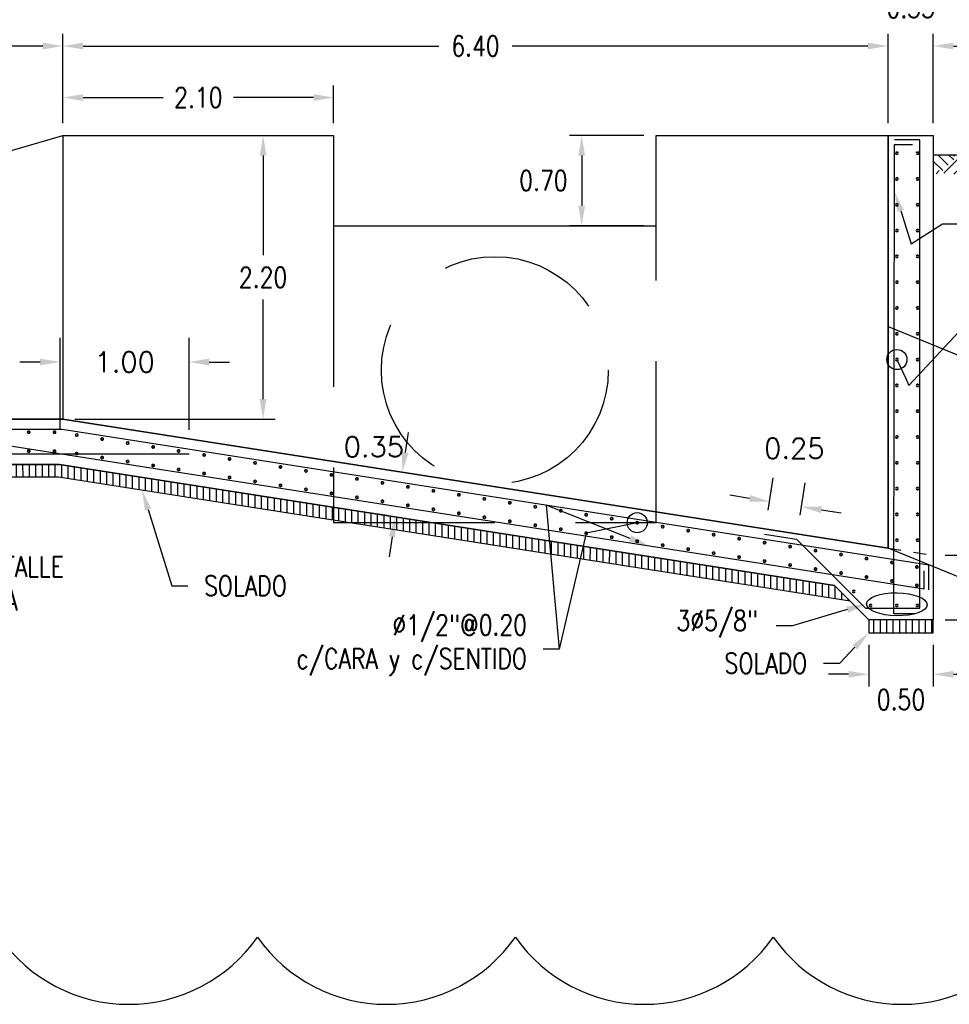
# Model space of a CAD drawing. Header units: metres. Extents: x 725561 to 725799, y 9150913 to 9151110.
# Tile 29 of 36: x 725605 to 725612, y 9151005 to 9151013. Entities that reach past the tile are written whole.
import ezdxf
from ezdxf import colors
from ezdxf.entities.mleader import LeaderData, LeaderLine
from ezdxf.math import Vec2, Vec3

# ---------------------------------------------------------------- set-up
doc = ezdxf.new("R2010")
doc.units = ezdxf.units.M
doc.linetypes.add('DASHED2', pattern=[0.375, 0.25, -0.125])
doc.linetypes.add('HIDDEN', pattern=[0.375, 0.25, -0.125])
for name, color, linetype in [('2MURO', 2, 'Continuous'), ('Layer1 (.05)', 8, 'Continuous'), ('Layer2 (.10)', 1, 'Continuous'), ('Layer3 (.10)', 3, 'Continuous'), ('Layer4 (.15)', 2, 'Continuous'), ('TIERRA', 42, 'Continuous')]:
    doc.layers.add(name, color=color, linetype=linetype)
for name, color, linetype, lineweight in [('_Esctructura', 1, 'Continuous', 30), ('_Tuberia', 3, 'Continuous', 30), ('punto 01', 4, 'Continuous', 5)]:
    doc.layers.add(name, color=color, linetype=linetype, lineweight=lineweight)
doc.styles.add('AIR-Simplex.(0.80)', font='simplex.shx', dxfattribs={"width": 0.8})
doc.styles.add('SIMPLEX', font='simplex.shx')
doc.dimstyles.new('AIR-125 (A3)_HORIZ', dxfattribs={"dimscale": 0.125, "dimtxt": 1.25, "dimasz": 1.25, "dimexe": 0.75, "dimexo": 0.75, "dimgap": 0.75, "dimtad": 0, "dimtih": 1, "dimtoh": 1, "dimzin": 1, "dimdsep": 46, "dimtxsty": 'AIR-Simplex.(0.80)', "dimcen": 0.75, "dimdle": 1.5, "dimclrd": 1, "dimclre": 1, "dimclrt": 7, "dimadec": 0, "dimazin": 0, "dimtfac": 1, "dimtofl": 0, "dimtmove": 2, "dimatfit": 3, "dimfxl": 1.5, "dimtolj": 1, "dimtzin": 1, "dimarcsym": 0})
doc.dimstyles.new('AIR-125 A3-RV', dxfattribs={"dimscale": 0.125, "dimtxt": 1.25, "dimasz": 1.25, "dimexe": 1.5, "dimexo": 1.5, "dimgap": 1.5, "dimtad": 0, "dimtih": 1, "dimtoh": 1, "dimzin": 1, "dimdsep": 46, "dimtxsty": 'SIMPLEX', "dimcen": 1.5, "dimdle": 1.5, "dimclrd": 1, "dimclre": 1, "dimclrt": 7, "dimadec": 0, "dimazin": 0, "dimtfac": 1, "dimtofl": 0, "dimtmove": 2, "dimatfit": 3, "dimfxl": 1.5, "dimtolj": 1, "dimtzin": 1, "dimarcsym": 0})
pattern_1 = [(90, (0, 0), (-0.05, 0), [])]

# ---------------------------------------------------------------- blocks, each defined once
blk = doc.blocks.new('*D1052')
at = {"layer": 'Defpoints', "color": 0, "transparency": 16777216}
for p in [(725611.4596, 9151012.6577), (725605.0596, 9151011.965), (725611.4596, 9151011.965)]:
    blk.add_point(p, dxfattribs=at)
at = {"layer": 'Layer3 (.10)', "color": 1, "lineweight": -2, "transparency": 16777216}
for p, q in [((725605.0596, 9151012.0588), (725605.0596, 9151012.7514)), ((725611.4596, 9151012.0588), (725611.4596, 9151012.7514)), ((725605.2159, 9151012.6577), (725607.9754, 9151012.6577)), ((725611.3034, 9151012.6577), (725608.5438, 9151012.6577))]:
    blk.add_line(p, q, dxfattribs=at)
at = {"layer": 'Layer3 (.10)', "color": 1, "transparency": 16777216}
for points in [[(725605.2159, 9151012.6837), (725605.2159, 9151012.6316), (725605.0596, 9151012.6577)], [(725611.3034, 9151012.6837), (725611.3034, 9151012.6316), (725611.4596, 9151012.6577)]]:
    blk.add_solid(points, dxfattribs=at)
at = {"layer": 'Layer3 (.10)', "color": 7, "transparency": 16777216, "insert": (725608.2596, 9151012.6577), "char_height": 0.15625, "attachment_point": 5, "style": 'AIR-Simplex.(0.80)'}
blk.add_mtext('\\A1;6.40', dxfattribs=at)
blk = doc.blocks.new('*D1053')
at = {"layer": 'Defpoints', "color": 0, "transparency": 16777216}
for p in [(725605.0596, 9151011.965), (725605.0596, 9151009.765), (725606.6122, 9151009.765)]:
    blk.add_point(p, dxfattribs=at)
at = {"layer": 'Layer3 (.10)', "color": 1, "lineweight": -2, "transparency": 16777216}
for p, q in [((725605.1534, 9151011.965), (725606.7059, 9151011.965)), ((725606.6122, 9151011.8088), (725606.6122, 9151011.0369)), ((725606.6122, 9151009.9213), (725606.6122, 9151010.6932)), ((725605.1534, 9151009.765), (725606.7059, 9151009.765))]:
    blk.add_line(p, q, dxfattribs=at)
at = {"layer": 'Layer3 (.10)', "color": 1, "transparency": 16777216}
for points in [[(725606.5861, 9151011.8088), (725606.6382, 9151011.8088), (725606.6122, 9151011.965)], [(725606.5861, 9151009.9213), (725606.6382, 9151009.9213), (725606.6122, 9151009.765)]]:
    blk.add_solid(points, dxfattribs=at)
at = {"layer": 'Layer3 (.10)', "color": 7, "transparency": 16777216, "insert": (725606.6122, 9151010.865), "char_height": 0.15625, "attachment_point": 5, "style": 'AIR-Simplex.(0.80)'}
blk.add_mtext('\\A1;2.20', dxfattribs=at)
blk = doc.blocks.new('*D956')
at = {"layer": 'Defpoints', "color": 0, "transparency": 16777216}
for p in [(725602.6547, 9151012.6577), (725605.0596, 9151011.965), (725602.6547, 9151011.265)]:
    blk.add_point(p, dxfattribs=at)
at = {"layer": 'Layer3 (.10)', "color": 1, "lineweight": -2, "transparency": 16777216}
for p, q in [((725602.6547, 9151011.3588), (725602.6547, 9151012.7514)), ((725605.0596, 9151012.0588), (725605.0596, 9151012.7514)), ((725602.8109, 9151012.6577), (725603.5729, 9151012.6577)), ((725604.9034, 9151012.6577), (725604.1414, 9151012.6577))]:
    blk.add_line(p, q, dxfattribs=at)
at = {"layer": 'Layer3 (.10)', "color": 1, "transparency": 16777216}
for points in [[(725602.8109, 9151012.6837), (725602.8109, 9151012.6316), (725602.6547, 9151012.6577)], [(725604.9034, 9151012.6837), (725604.9034, 9151012.6316), (725605.0596, 9151012.6577)]]:
    blk.add_solid(points, dxfattribs=at)
at = {"layer": 'Layer3 (.10)', "color": 7, "transparency": 16777216, "insert": (725603.8571, 9151012.6577), "char_height": 0.15625, "attachment_point": 5, "style": 'AIR-Simplex.(0.80)'}
blk.add_mtext('\\A1;2.40', dxfattribs=at)
blk = doc.blocks.new('*D957')
at = {"layer": 'Defpoints', "color": 0, "transparency": 16777216}
for p in [(725609.6596, 9151011.965), (725609.0833, 9151011.265), (725609.6596, 9151011.265)]:
    blk.add_point(p, dxfattribs=at)
at = {"layer": 'Layer3 (.10)', "color": 1, "lineweight": -2, "transparency": 16777216}
for p, q in [((725609.5659, 9151011.965), (725608.9895, 9151011.965)), ((725609.0833, 9151011.8088), (725609.0833, 9151011.4213)), ((725609.5659, 9151011.265), (725608.9895, 9151011.265))]:
    blk.add_line(p, q, dxfattribs=at)
at = {"layer": 'Layer3 (.10)', "color": 1, "transparency": 16777216}
for points in [[(725609.0572, 9151011.8088), (725609.1093, 9151011.8088), (725609.0833, 9151011.965)], [(725609.0572, 9151011.4213), (725609.1093, 9151011.4213), (725609.0833, 9151011.265)]]:
    blk.add_solid(points, dxfattribs=at)
at = {"layer": 'Layer3 (.10)', "color": 7, "transparency": 16777216, "insert": (725608.7864, 9151011.615), "char_height": 0.15625, "attachment_point": 5, "style": 'AIR-Simplex.(0.80)'}
blk.add_mtext('\\A1;0.70', dxfattribs=at)
blk = doc.blocks.new('*D958')
at = {"layer": 'Defpoints', "color": 0, "transparency": 16777216}
for p in [(725611.8096, 9151012.6577), (725611.4596, 9151011.965), (725611.8096, 9151011.965)]:
    blk.add_point(p, dxfattribs=at)
at = {"layer": 'Layer3 (.10)', "color": 1, "lineweight": -2, "transparency": 16777216}
for p, q in [((725611.4596, 9151012.0588), (725611.4596, 9151012.7514)), ((725611.8096, 9151012.0588), (725611.8096, 9151012.7514)), ((725611.3034, 9151012.6577), (725611.1471, 9151012.6577)), ((725611.9659, 9151012.6577), (725612.1221, 9151012.6577))]:
    blk.add_line(p, q, dxfattribs=at)
at = {"layer": 'Layer3 (.10)', "color": 1, "transparency": 16777216}
for points in [[(725611.3034, 9151012.6837), (725611.3034, 9151012.6316), (725611.4596, 9151012.6577)], [(725611.9659, 9151012.6837), (725611.9659, 9151012.6316), (725611.8096, 9151012.6577)]]:
    blk.add_solid(points, dxfattribs=at)
at = {"layer": 'Layer3 (.10)', "color": 7, "transparency": 16777216, "insert": (725611.6346, 9151012.9545), "char_height": 0.15625, "attachment_point": 5, "style": 'AIR-Simplex.(0.80)'}
blk.add_mtext('\\A1;0.35', dxfattribs=at)
blk = doc.blocks.new('*D1054')
at = {"layer": 'Defpoints', "color": 0, "transparency": 16777216}
for p in [(725605.0596, 9151012.2587), (725605.0596, 9151011.965), (725607.1596, 9151011.965)]:
    blk.add_point(p, dxfattribs=at)
at = {"layer": 'Layer3 (.10)', "color": 1, "lineweight": -2, "transparency": 16777216}
for p, q in [((725605.0596, 9151012.0588), (725605.0596, 9151012.3524)), ((725607.1596, 9151012.0588), (725607.1596, 9151012.3524)), ((725605.2159, 9151012.2587), (725605.8373, 9151012.2587)), ((725607.0034, 9151012.2587), (725606.3819, 9151012.2587))]:
    blk.add_line(p, q, dxfattribs=at)
at = {"layer": 'Layer3 (.10)', "color": 1, "transparency": 16777216}
for points in [[(725605.2159, 9151012.2847), (725605.2159, 9151012.2326), (725605.0596, 9151012.2587)], [(725607.0034, 9151012.2847), (725607.0034, 9151012.2326), (725607.1596, 9151012.2587)]]:
    blk.add_solid(points, dxfattribs=at)
at = {"layer": 'Layer3 (.10)', "color": 7, "transparency": 16777216, "insert": (725606.1096, 9151012.2587), "char_height": 0.15625, "attachment_point": 5, "style": 'AIR-Simplex.(0.80)'}
blk.add_mtext('\\A1;2.10', dxfattribs=at)
blk = doc.blocks.new('*U876')
at = {"layer": 'punto 01', "color": 2, "const_width": 0.0125}
blk.add_lwpolyline([(0.0088, 0, 1), (-0.0088, 0, 1)], format="xyb", close=True, dxfattribs=at)
blk = doc.blocks.new('*U891')
at = {"layer": '2MURO', "color": 0, "linetype": 'ByBlock', "lineweight": -2, "transparency": 16777216}
for p in [(0, 6.4), (0, 6.2), (0, 6), (0, 5.8), (0, 5.6), (0, 5.4), (0, 5.2), (0, 5), (0, 4.8), (0, 4.6), (0, 4.4), (0, 4.2), (0, 4), (0, 3.8), (0, 3.6), (0, 3.4), (0, 3.2), (0, 3), (0, 2.8), (0, 2.6), (0, 2.4), (0, 2.2), (0, 2), (0, 1.8), (0, 1.6), (0, 1.4), (0, 1.2), (0, 1), (0, 0.8), (0, 0.6), (0, 0.4), (0, 0.2), (0, 0)]:
    blk.add_blockref('*U876', p, dxfattribs=at)
blk = doc.blocks.new('*U877')
at = {"layer": 'punto 01', "color": 2, "const_width": 0.0125}
blk.add_lwpolyline([(0.0088, 0, 1), (-0.0088, 0, 1)], format="xyb", close=True, dxfattribs=at)
blk = doc.blocks.new('*U878')
at = {"layer": '2MURO', "color": 0, "linetype": 'ByBlock', "lineweight": -2, "transparency": 16777216}
for p in [(0, 6.4), (0, 6.2), (0, 6), (0, 5.8), (0, 5.6), (0, 5.4), (0, 5.2), (0, 5), (0, 4.8), (0, 4.6), (0, 4.4), (0, 4.2), (0, 4), (0, 3.8), (0, 3.6), (0, 3.4), (0, 3.2), (0, 3), (0, 2.8), (0, 2.6), (0, 2.4), (0, 2.2), (0, 2), (0, 1.8), (0, 1.6), (0, 1.4), (0, 1.2), (0, 1), (0, 0.8), (0, 0.6), (0, 0.4), (0, 0.2), (0, 0)]:
    blk.add_blockref('*U877', p, dxfattribs=at)
blk = doc.blocks.new('*U880')
at = {"layer": 'punto 01', "color": 2, "const_width": 0.0125}
blk.add_lwpolyline([(0.0088, 0, 1), (-0.0088, 0, 1)], format="xyb", close=True, dxfattribs=at)
blk = doc.blocks.new('*U879')
at = {"layer": '2MURO', "color": 0, "linetype": 'ByBlock', "lineweight": -2, "transparency": 16777216}
for p in [(0, 3), (0, 2.8), (0, 2.6), (0, 2.4), (0, 2.2), (0, 2), (0, 1.8), (0, 1.6), (0, 1.4), (0, 1.2), (0, 1), (0, 0.8), (0, 0.6), (0, 0.4), (0, 0.2), (0, 0)]:
    blk.add_blockref('*U880', p, dxfattribs=at)
blk = doc.blocks.new('*U882')
at = {"layer": 'punto 01', "color": 2, "const_width": 0.0125}
blk.add_lwpolyline([(0.0088, 0, 1), (-0.0088, 0, 1)], format="xyb", close=True, dxfattribs=at)
blk = doc.blocks.new('*U881')
at = {"layer": '2MURO', "color": 0, "linetype": 'ByBlock', "lineweight": -2, "transparency": 16777216}
for p in [(0, 3), (0, 2.8), (0, 2.6), (0, 2.4), (0, 2.2), (0, 2), (0, 1.8), (0, 1.6), (0, 1.4), (0, 1.2), (0, 1), (0, 0.8), (0, 0.6), (0, 0.4), (0, 0.2), (0, 0)]:
    blk.add_blockref('*U882', p, dxfattribs=at)
blk = doc.blocks.new('*D1043')
at = {"layer": 'Defpoints', "color": 0, "transparency": 16777216}
for p in [(725606.0386, 9151010.2085), (725605.0386, 9151009.495), (725606.0386, 9151009.495)]:
    blk.add_point(p, dxfattribs=at)
at = {"layer": 'Layer3 (.10)', "color": 1, "lineweight": -2, "transparency": 16777216}
for p, q in [((725605.0386, 9151009.6825), (725605.0386, 9151010.396)), ((725606.0386, 9151009.6825), (725606.0386, 9151010.396)), ((725604.8824, 9151010.2085), (725604.7261, 9151010.2085)), ((725606.1949, 9151010.2085), (725606.3511, 9151010.2085))]:
    blk.add_line(p, q, dxfattribs=at)
at = {"layer": 'Layer3 (.10)', "color": 1, "transparency": 16777216}
for points in [[(725604.8824, 9151010.2345), (725604.8824, 9151010.1824), (725605.0386, 9151010.2085)], [(725606.1949, 9151010.2345), (725606.1949, 9151010.1824), (725606.0386, 9151010.2085)]]:
    blk.add_solid(points, dxfattribs=at)
at = {"layer": 'Layer3 (.10)', "color": 7, "transparency": 16777216, "insert": (725605.5386, 9151010.2085), "char_height": 0.15625, "attachment_point": 5, "style": 'SIMPLEX'}
blk.add_mtext('\\A1;1.00', dxfattribs=at)
blk = doc.blocks.new('*U884')
at = {"layer": 'punto 01', "color": 2, "const_width": 0.0125}
blk.add_lwpolyline([(0.0088, 0, 1), (-0.0088, 0, 1)], format="xyb", close=True, dxfattribs=at)
blk = doc.blocks.new('*U883')
at = {"layer": '2MURO', "color": 0, "linetype": 'ByBlock', "lineweight": -2, "transparency": 16777216}
blk.add_blockref('*U884', (0, 0), dxfattribs=at)
blk = doc.blocks.new('*U886')
at = {"layer": 'punto 01', "color": 2, "const_width": 0.0125}
blk.add_lwpolyline([(0.0088, 0, 1), (-0.0088, 0, 1)], format="xyb", close=True, dxfattribs=at)
blk = doc.blocks.new('*U885')
at = {"layer": '2MURO', "color": 0, "linetype": 'ByBlock', "lineweight": -2, "transparency": 16777216}
blk.add_blockref('*U886', (0, 0), dxfattribs=at)
blk = doc.blocks.new('*D1044')
at = {"layer": 'Defpoints', "color": 0, "transparency": 16777216}
for p in [(725611.8096, 9151008.7104), (725611.8096, 9151008.2104), (725612.195, 9151008.2104)]:
    blk.add_point(p, dxfattribs=at)
at = {"layer": 'Layer1 (.05)', "color": 1, "lineweight": -2, "transparency": 16777216}
for p, q in [((725612.195, 9151008.8666), (725612.195, 9151009.0229)), ((725611.9034, 9151008.7104), (725612.2888, 9151008.7104)), ((725611.9034, 9151008.2104), (725612.2888, 9151008.2104)), ((725612.195, 9151008.0541), (725612.195, 9151007.8979))]:
    blk.add_line(p, q, dxfattribs=at)
at = {"layer": 'Layer1 (.05)', "color": 1, "transparency": 16777216}
for points in [[(725612.169, 9151008.8666), (725612.2211, 9151008.8666), (725612.195, 9151008.7104)], [(725612.169, 9151008.0541), (725612.2211, 9151008.0541), (725612.195, 9151008.2104)]]:
    blk.add_solid(points, dxfattribs=at)
at = {"layer": 'Layer1 (.05)', "color": 7, "transparency": 16777216, "insert": (725612.195, 9151008.4604), "char_height": 0.15625, "attachment_point": 5, "style": 'AIR-Simplex.(0.80)'}
blk.add_mtext('\\A1;0.50', dxfattribs=at)
blk = doc.blocks.new('_Origin')
at = {"color": 0, "linetype": 'ByBlock', "lineweight": -2}
blk.add_line((0, 0), (-1, 0), dxfattribs=at)
blk.add_circle((0, 0), 0.5, dxfattribs=at)
blk = doc.blocks.new('*U887')
at = {"layer": 'punto 01', "color": 2, "const_width": 0.0125}
blk.add_lwpolyline([(0.0088, 0, 1), (-0.0088, 0, 1)], format="xyb", close=True, dxfattribs=at)
blk = doc.blocks.new('*U890')
at = {"layer": '2MURO', "color": 0, "linetype": 'ByBlock', "lineweight": -2, "transparency": 16777216}
blk.add_blockref('*U887', (0, 0), dxfattribs=at)
blk = doc.blocks.new('*U888')
at = {"layer": 'punto 01', "color": 2, "const_width": 0.0125}
blk.add_lwpolyline([(0.0088, 0, 1), (-0.0088, 0, 1)], format="xyb", close=True, dxfattribs=at)
blk = doc.blocks.new('*U889')
at = {"layer": '2MURO', "color": 0, "linetype": 'ByBlock', "lineweight": -2, "transparency": 16777216}
blk.add_blockref('*U888', (0, 0), dxfattribs=at)
blk = doc.blocks.new('*D1045')
at = {"layer": 'Defpoints', "color": 0, "transparency": 16777216}
for p in [(725607.6915, 9151009.3538), (725607.814, 9151009.3347), (725607.7599, 9151008.9889)]:
    blk.add_point(p, dxfattribs=at)
at = {"layer": 'Layer3 (.10)', "color": 1, "lineweight": -2, "transparency": 16777216}
for p, q in [((725607.7156, 9151009.5082), (725607.7397, 9151009.6626)), ((725607.6287, 9151009.3636), (725607.5062, 9151009.3828)), ((725607.5747, 9151009.0178), (725607.4522, 9151009.037)), ((725607.6133, 9151008.8536), (725607.5892, 9151008.6993))]:
    blk.add_line(p, q, dxfattribs=at)
at = {"layer": 'Layer3 (.10)', "color": 1, "transparency": 16777216}
for points in [[(725607.6899, 9151009.5122), (725607.7413, 9151009.5042), (725607.6915, 9151009.3538)], [(725607.5876, 9151008.8577), (725607.6391, 9151008.8496), (725607.6374, 9151009.008)]]:
    blk.add_solid(points, dxfattribs=at)
at = {"layer": 'Layer3 (.10)', "color": 7, "transparency": 16777216, "insert": (725607.4715, 9151009.5507), "char_height": 0.15625, "attachment_point": 5, "style": 'SIMPLEX'}
blk.add_mtext('\\A1;0.35', dxfattribs=at)
blk = doc.blocks.new('*D1046')
at = {"layer": 'Defpoints', "color": 0, "transparency": 16777216}
for p in [(725611.3096, 9151008.1104), (725611.8096, 9151008.1104), (725611.3096, 9151007.788)]:
    blk.add_point(p, dxfattribs=at)
at = {"layer": 'Layer3 (.10)', "color": 1, "lineweight": -2, "transparency": 16777216}
for p, q in [((725611.3096, 9151008.0166), (725611.3096, 9151007.6943)), ((725611.8096, 9151008.0166), (725611.8096, 9151007.6943)), ((725611.1534, 9151007.788), (725610.9971, 9151007.788)), ((725611.9659, 9151007.788), (725612.1221, 9151007.788))]:
    blk.add_line(p, q, dxfattribs=at)
at = {"layer": 'Layer3 (.10)', "color": 1, "transparency": 16777216}
for points in [[(725611.1534, 9151007.8141), (725611.1534, 9151007.762), (725611.3096, 9151007.788)], [(725611.9659, 9151007.8141), (725611.9659, 9151007.762), (725611.8096, 9151007.788)]]:
    blk.add_solid(points, dxfattribs=at)
at = {"layer": 'Layer3 (.10)', "color": 7, "transparency": 16777216, "insert": (725611.5596, 9151007.5913), "char_height": 0.15625, "attachment_point": 5, "style": 'AIR-Simplex.(0.80)'}
blk.add_mtext('\\A1;0.50', dxfattribs=at)
blk = doc.blocks.new('A$C05677a3a')
at = {"layer": 'TIERRA'}
h = blk.add_hatch(dxfattribs=at)
h.set_pattern_fill('EARTH', color=8, scale=0.025, angle=45, style=0)
h.set_pattern_definition([(45, (-750844.06394, -9073977.28771), (0, 0.2245064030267), [0.15875, -0.15875]), (45, (-750844.10603, -9073977.24562), (0, 0.2245064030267), [0.15875, -0.15875]), (45, (-750844.14813, -9073977.20352), (0, 0.2245064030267), [0.15875, -0.15875]), (135, (-750844.14813, -9073977.17546), (-0.2245064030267, 0), [0.15875, -0.15875]), (135, (-750844.10603, -9073977.13336), (-0.2245064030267, 0), [0.15875, -0.15875]), (135, (-750844.06394, -9073977.09127), (-0.2245064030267, 0), [0.15875, -0.15875])])
h.paths.add_polyline_path([(0, 0), (1.1736, 0), (1.1796, -0.1468), (0, -0.1468), (0, -0.1097), (0, -0.0576)])
at = {"layer": 'Layer2 (.10)'}
blk.add_line((0, 0), (1.1736, 0), dxfattribs=at)
blk = doc.blocks.new('*U430')
at = {"layer": 'punto 01', "color": 2, "const_width": 0.0125}
blk.add_lwpolyline([(0.0088, 0, 1), (-0.0088, 0, 1)], format="xyb", close=True, dxfattribs=at)
blk = doc.blocks.new('*U429')
at = {"layer": '2MURO', "color": 0, "linetype": 'ByBlock', "lineweight": -2, "transparency": 16777216}
blk.add_blockref('*U430', (0, 0), dxfattribs=at)
blk = doc.blocks.new('*U432')
at = {"layer": 'punto 01', "color": 2, "const_width": 0.0125}
blk.add_lwpolyline([(0.0088, 0, 1), (-0.0088, 0, 1)], format="xyb", close=True, dxfattribs=at)
blk = doc.blocks.new('*U431')
at = {"layer": '2MURO', "color": 0, "linetype": 'ByBlock', "lineweight": -2, "transparency": 16777216}
blk.add_blockref('*U432', (0, 0), dxfattribs=at)
blk = doc.blocks.new('*D967')
at = {"layer": 'Defpoints', "color": 0, "transparency": 16777216}
for p in [(725610.7881, 9151009.0875), (725610.5002, 9151008.8747), (725610.7482, 9151008.8354)]:
    blk.add_point(p, dxfattribs=at)
at = {"layer": 'Layer2 (.10)', "color": 1, "lineweight": -2, "transparency": 16777216}
for p, q in [((725610.5295, 9151009.0599), (725610.5695, 9151009.3119)), ((725610.7775, 9151009.0206), (725610.8174, 9151009.2727)), ((725610.3858, 9151009.1512), (725610.2315, 9151009.1756)), ((725610.9424, 9151009.063), (725611.0967, 9151009.0386))]:
    blk.add_line(p, q, dxfattribs=at)
at = {"layer": 'Layer2 (.10)', "color": 1, "transparency": 16777216}
for points in [[(725610.3899, 9151009.1769), (725610.3817, 9151009.1255), (725610.5401, 9151009.1267)], [(725610.9465, 9151009.0888), (725610.9383, 9151009.0373), (725610.7881, 9151009.0875)]]:
    blk.add_solid(points, dxfattribs=at)
at = {"layer": 'Layer2 (.10)', "color": 7, "transparency": 16777216, "insert": (725610.7325, 9151009.5392), "char_height": 0.15625, "attachment_point": 5, "style": 'SIMPLEX'}
blk.add_mtext('\\A1;0.25', dxfattribs=at)

msp = doc.modelspace()

# ---------------------------------------------------------------- hatches: boundary and pattern name
at = {"layer": 'Layer1 (.05)'}
h = msp.add_hatch(dxfattribs=at)
h.set_pattern_fill('ANSI31', color=256, scale=0.4, angle=45)
h.set_pattern_definition(pattern_1)
h.paths.add_polyline_path([(725611.1642, 9151008.3557), (725605.0247, 9151009.315), (725603.0044, 9151009.315), (725603.0044, 9151009.415), (725605.0324, 9151009.415), (725611.0443, 9151008.4757)])
h = msp.add_hatch(dxfattribs=at)
h.set_pattern_fill('ANSI31', color=256, scale=0.4, angle=45)
h.set_pattern_definition(pattern_1)
h.paths.add_polyline_path([(725611.8096, 9151008.2104), (725611.3096, 9151008.2104), (725611.3096, 9151008.1104), (725611.8096, 9151008.1104)])

# ---------------------------------------------------------------- linework, layer by layer
at = {"layer": '_Esctructura'}
msp.add_line((725605.0596, 9151011.965), (725605.0596, 9151009.765), dxfattribs=at)
msp.add_lwpolyline([(725611.4596, 9151011.965), (725611.4596, 9151008.765), (725605.0596, 9151009.765), (725602.6544, 9151009.765), (725602.6544, 9151011.265), (725605.0596, 9151011.965), (725607.1596, 9151011.965), (725607.1596, 9151011.265), (725609.6596, 9151011.265), (725609.6596, 9151011.965)], close=True, dxfattribs=at)
at = {"layer": '_Esctructura', "color": 8, "linetype": 'HIDDEN', "ltscale": 5}
msp.add_lwpolyline([(725607.1596, 9151011.265), (725607.1596, 9151008.965), (725609.6596, 9151008.965), (725609.6596, 9151011.265)], dxfattribs=at)
msp.add_circle((725608.4096, 9151010.145), 0.88, dxfattribs=at)
at = {"layer": '_Tuberia', "color": 8}
msp.add_lwpolyline([(725611.4596, 9151010.4827), (725619.7727, 9151007.0848), (725673.1479, 9151007.0353), (725681.4596, 9151010.4327), (725681.4596, 9151008.715), (725673.4596, 9151005.445), (725619.4596, 9151005.495), (725611.4596, 9151008.765)], close=True, dxfattribs=at)
at = {"layer": 'Layer1 (.05)', "color": 1, "linetype": 'DASHED2', "ltscale": 0.125}
msp.add_line((725611.4596, 9151008.765), (725611.8096, 9151008.7104), dxfattribs=at)
at = {"layer": 'Layer1 (.05)'}
for points in [[(725611.8096, 9151011.965), (725611.8096, 9151008.2104), (725611.3096, 9151008.2104), (725611.0443, 9151008.4757), (725605.0324, 9151009.415), (725603.0044, 9151009.415), (725603.0044, 9151009.265), (725602.6544, 9151009.265), (725602.6544, 9151009.765), (725605.0596, 9151009.765), (725611.4596, 9151008.765), (725611.4596, 9151011.965)], [(725611.1642, 9151008.3557), (725605.0247, 9151009.315), (725603.0044, 9151009.315), (725603.0044, 9151009.415), (725605.0324, 9151009.415), (725611.0443, 9151008.4757)], [(725611.8096, 9151008.2104), (725611.3096, 9151008.2104), (725611.3096, 9151008.1104), (725611.8096, 9151008.1104)]]:
    msp.add_lwpolyline(points, close=True, dxfattribs=at)
msp.add_ellipse((725611.5277, 9151008.3303), major_axis=(0.2345, -0.0033), ratio=0.37948, dxfattribs=at)
at = {"layer": 'Layer3 (.10)', "linetype": 'Continuous'}
for p, q in [((725611.7046, 9151011.93), (725611.5096, 9151011.93)), ((725611.7046, 9151008.3004), (725611.7046, 9151011.93)), ((725605.0534, 9151009.685), (725602.7347, 9151009.685)), ((725611.7746, 9151008.6349), (725605.0534, 9151009.685)), ((725611.7396, 9151008.448), (725604.0506, 9151009.6494)), ((725610.5002, 9151008.8747), (725610.7482, 9151008.8354)), ((725610.7482, 9151008.8354), (725611.2832, 9151008.3004)), ((725611.7746, 9151008.4425), (725611.7746, 9151008.6349)), ((725611.7396, 9151008.448), (725611.7396, 9151008.5909)), ((725611.2832, 9151008.3004), (725611.7046, 9151008.3004))]:
    msp.add_line(p, q, dxfattribs=at)
for points in [[(725611.6729, 9151008.2554), (725611.5044, 9151008.2554), (725611.5096, 9151011.895), (725611.6492, 9151011.895)], [(725606.0386, 9151009.495), (725602.6947, 9151009.495), (725602.6947, 9151009.6651)]]:
    msp.add_lwpolyline(points, dxfattribs=at)
at = {"layer": 'Layer4 (.15)'}
msp.add_lwpolyline([(725600.5691, 9151005.7505, 0.520567), (725602.5691, 9151005.7505, 0.520567), (725604.5691, 9151005.7505, 0.520567), (725606.5691, 9151005.7505, 0.520567), (725608.5691, 9151005.7505, 0.520567), (725610.5691, 9151005.7505, 0.520567), (725612.5691, 9151005.7505, 0.520567), (725614.5691, 9151005.7505, 0.520567), (725616.5691, 9151005.7505, 0.520567), (725616.6801, 9151007.6395, 0.520567), (725616.6801, 9151009.6395, 0.520567), (725616.6801, 9151011.6395, 0.520567), (725616.6801, 9151013.6395, 0.520567), (725616.6801, 9151015.6395, 0.520567), (725615.3502, 9151016.3095, 0.520567), (725613.3502, 9151016.3095, 0.520567), (725611.3502, 9151016.3095, 0.520567), (725609.3502, 9151016.3095, 0.520567), (725607.3502, 9151016.3095, 0.520567), (725605.3502, 9151016.3095, 0.520567), (725603.3502, 9151016.3095, 0.520567), (725601.3502, 9151016.3095, 0.520567), (725599.3502, 9151016.3095, 0.520567)], format="xyb", dxfattribs=at)
at = {"layer": 'punto 01', "color": 2, "const_width": 0.0125}
for points in [[(725604.7946, 9151009.6559, 1), (725604.7946, 9151009.6734, 1)], [(725604.9946, 9151009.6559, 1), (725604.9946, 9151009.6734, 1)], [(725604.7946, 9151009.5085, 1), (725604.7946, 9151009.526, 1)], [(725604.9946, 9151009.5085, 1), (725604.9946, 9151009.526, 1)]]:
    msp.add_lwpolyline(points, format="xyb", close=True, dxfattribs=at)

# ---------------------------------------------------------------- block references
at = {"layer": '2MURO'}
for name, p, rotation in [('*U879', (725611.5278, 9151011.8274), 180), ('*U878', (725611.4898, 9151008.6543), 81.119340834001), ('*U891', (725611.4898, 9151008.511), 81.119340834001), ('*U889', (725611.6828, 9151008.6199), 81.119340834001), ('*U431', (725611.1935, 9151008.4302), 180), ('*U890', (725611.6828, 9151008.4767), 81.119340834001), ('*U429', (725611.3238, 9151008.3215), 180), ('*U883', (725611.5272, 9151008.3215), 180)]:
    msp.add_blockref(name, p, dxfattribs=dict(at, rotation=rotation))
at = {"layer": '2MURO', "xscale": -1, "rotation": 180}
for name, p in [('*U881', (725611.6883, 9151011.8274)), ('*U885', (725611.6867, 9151008.3215))]:
    msp.add_blockref(name, p, dxfattribs=at)
at = {"layer": 'Layer2 (.10)'}
msp.add_blockref('A$C05677a3a', (725611.8096, 9151011.815), dxfattribs=at)

# ---------------------------------------------------------------- dimensions: what is measured, and where the dimension line sits
at = {"layer": 'Layer1 (.05)'}
dim = msp.add_linear_dim(base=(725612.195, 9151008.2104), p1=(725611.8096, 9151008.7104), p2=(725611.8096, 9151008.2104), angle=90, dimstyle='AIR-125 (A3)_HORIZ', dxfattribs=at)
dim.commit()
dim.dimension.update_dxf_attribs({"geometry": '*D1044', "text_midpoint": (725612.195, 9151008.4604)})
at = {"layer": 'Layer2 (.10)'}
dim = msp.add_aligned_dim(p1=(725610.5002, 9151008.8747), p2=(725610.7482, 9151008.8354), distance=0.2552, dimstyle='AIR-125 A3-RV', dxfattribs=at)
dim.commit()
dim.dimension.update_dxf_attribs({"geometry": '*D967', "text_midpoint": (725610.7325, 9151009.5392)})
at = {"layer": 'Layer3 (.10)'}
for base, p1, p2, picture, middle in [((725611.8096, 9151012.6577), (725611.4596, 9151011.965), (725611.8096, 9151011.965), '*D958', (725611.6346, 9151012.9545)), ((725602.6547, 9151012.6577), (725605.0596, 9151011.965), (725602.6547, 9151011.265), '*D956', (725603.8571, 9151012.6577)), ((725611.4596, 9151012.6577), (725605.0596, 9151011.965), (725611.4596, 9151011.965), '*D1052', (725608.2596, 9151012.6577)), ((725605.0596, 9151012.2587), (725607.1596, 9151011.965), (725605.0596, 9151011.965), '*D1054', (725606.1096, 9151012.2587))]:
    dim = msp.add_linear_dim(base=base, p1=p1, p2=p2, dimstyle='AIR-125 (A3)_HORIZ', dxfattribs=at)
    dim.commit()
    dim.dimension.update_dxf_attribs({"geometry": picture, "text_midpoint": middle})
for base, p1, p2, picture, middle in [((725606.6122, 9151009.765), (725605.0596, 9151011.965), (725605.0596, 9151009.765), '*D1053', (725606.6122, 9151010.865)), ((725609.0833, 9151011.265), (725609.6596, 9151011.965), (725609.6596, 9151011.265), '*D957', (725608.7864, 9151011.615))]:
    dim = msp.add_linear_dim(base=base, p1=p1, p2=p2, angle=90, dimstyle='AIR-125 (A3)_HORIZ', dxfattribs=at)
    dim.commit()
    dim.dimension.update_dxf_attribs({"geometry": picture, "text_midpoint": middle})
dim = msp.add_aligned_dim(p1=(725605.0386, 9151009.495), p2=(725606.0386, 9151009.495), distance=0.7134, dimstyle='AIR-125 A3-RV', dxfattribs=at)
dim.commit()
dim.dimension.update_dxf_attribs({"geometry": '*D1043', "text_midpoint": (725605.5386, 9151010.2085)})
dim = msp.add_linear_dim(base=(725607.6915, 9151009.3538), p1=(725607.7599, 9151008.9889), p2=(725607.814, 9151009.3347), angle=81.11934, dimstyle='AIR-125 A3-RV', dxfattribs=at)
dim.commit()
dim.dimension.update_dxf_attribs({"geometry": '*D1045', "text_midpoint": (725607.4715, 9151009.5507), "dimtype": 161})
dim = msp.add_linear_dim(base=(725611.3096, 9151007.788), p1=(725611.8096, 9151008.1104), p2=(725611.3096, 9151008.1104), dimstyle='AIR-125 (A3)_HORIZ', dxfattribs=at)
dim.commit()
dim.dimension.update_dxf_attribs({"geometry": '*D1046', "text_midpoint": (725611.5596, 9151007.5913), "dimtype": 160})

# ---------------------------------------------------------------- leaders
ml = msp.add_multileader_mtext('Standard')
ml.set_content('{\\C0;VER DETALLE\\P DE UÑA}', color=256, style='AIR-Simplex.(0.80)')
ml.set_leader_properties(color=1, linetype='ByLayer', lineweight=-1)
ml.build(insert=Vec2(0, 0))
ml.multileader.update_dxf_attribs({"text_left_attachment_type": 2, "text_right_attachment_type": 2, "dogleg_length": 0.1, "arrow_head_size": 0.1562})
ctx = ml.context
ctx.base_point, ctx.char_height, ctx.arrow_head_size, ctx.landing_gap_size, ctx.plane_origin = Vec3(725603.9694, 9151008.4766), 0.15625, 0.1562, 0.02, Vec3(725603.004, 9151012.9492)
ctx.left_attachment, ctx.right_attachment = 2, 2
notes = []
notes.append((ctx, [(0, (1, 1, 0), (725603.8694, 9151008.4766), (1, 0), 0.1, [(0, [(725602.9317, 9151009.3923)], 0, [])])]))
ctx.mtext.insert, ctx.mtext.width, ctx.mtext.flow_direction = Vec3(725603.9894, 9151008.6998), 2.084896, 5
at = {"layer": 'Layer1 (.05)'}
ml = msp.add_multileader_mtext('Standard', dxfattribs=at)
ml.set_content('{\\C0;%%C1/2"@0.15\\Pc/CARA}', color=7, style='AIR-Simplex.(0.80)')
ml.set_leader_properties(color=1, linetype='ByLayer', lineweight=-1)
ml.build(insert=Vec2(0, 0))
ml.multileader.update_dxf_attribs({"text_left_attachment_type": 2, "text_right_attachment_type": 2, "dogleg_length": 0.125, "arrow_head_size": 0.1562})
ctx = ml.context
ctx.base_point, ctx.char_height, ctx.arrow_head_size, ctx.landing_gap_size, ctx.plane_origin = Vec3(725612.0059, 9151011.2803), 0.15625, 0.1562, 0.125, Vec3(725613.024, 9151016.2015)
ctx.left_attachment, ctx.right_attachment = 2, 2
notes.append((ctx, [(0, (1, 1, 0), (725611.8809, 9151011.2803), (1, 0), 0.125, [(0, [(725611.5096, 9151011.5292), (725611.6396, 9151011.1235)], 0, [])])]))
ctx.mtext.insert, ctx.mtext.flow_direction = Vec3(725612.1309, 9151011.5444), 5
ml = msp.add_multileader_mtext('Standard', dxfattribs=at)
ml.set_content('{\\C0;%%C1/2"@0.20\\Pc/CARA}', color=7, style='AIR-Simplex.(0.80)')
ml.set_leader_properties(color=1, linetype='ByLayer', lineweight=-1)
ml.set_arrow_properties(name='ORIGIN')
ml.build(insert=Vec2(0, 0))
ml.multileader.update_dxf_attribs({"text_left_attachment_type": 2, "text_right_attachment_type": 2, "dogleg_length": 0.125, "arrow_head_size": 0.1562})
ctx = ml.context
ctx.base_point, ctx.char_height, ctx.arrow_head_size, ctx.landing_gap_size, ctx.plane_origin = Vec3(725612.1309, 9151010.4409), 0.15625, 0.1562, 0.125, Vec3(725613.024, 9151015.098)
ctx.left_attachment, ctx.right_attachment = 2, 2
notes.append((ctx, [(0, (1, 1, 0), (725612.0059, 9151010.4409), (1, 0), 0.125, [(0, [(725611.5278, 9151010.2274), (725611.6215, 9151010.0274)], 0, [])])]))
ctx.mtext.insert, ctx.mtext.flow_direction = Vec3(725612.2559, 9151010.705), 5
ml = msp.add_multileader_mtext('Standard', dxfattribs=at)
ml.set_content('{\\C0; }', color=7, style='AIR-Simplex.(0.80)')
ml.set_leader_properties(color=1, linetype='ByLayer', lineweight=-1)
ml.build(insert=Vec2(0, 0))
ml.multileader.update_dxf_attribs({"text_left_attachment_type": 2, "text_right_attachment_type": 2, "dogleg_length": 0.125, "arrow_head_size": 0.1562})
ctx = ml.context
ctx.base_point, ctx.char_height, ctx.arrow_head_size, ctx.landing_gap_size, ctx.plane_origin = Vec3(725608.4213, 9151007.9837), 0.15625, 0.1562, 0.125, Vec3(725607.8067, 9151014.5495)
ctx.left_attachment, ctx.right_attachment, ctx.text_align_type = 2, 2, 2
notes.append((ctx, [(0, (1, 1, 0), (725608.9094, 9151007.9837), (-1, 0), 0.125, [(0, [(725609.6046, 9151008.7816), (725608.8088, 9151009.0983)], 0, [])])]))
ctx.mtext.insert, ctx.mtext.alignment, ctx.mtext.flow_direction = Vec3(725608.6594, 9151008.0618), 3, 5
ml = msp.add_multileader_mtext('Standard', dxfattribs=at)
ml.set_content('{\\C0;%%C1/2"@0.20\\Pc/CARA y c/SENTIDO}', color=7, style='AIR-Simplex.(0.80)')
ml.set_leader_properties(color=1, linetype='ByLayer', lineweight=-1)
ml.set_arrow_properties(name='ORIGIN')
ml.build(insert=Vec2(0, 0))
ml.multileader.update_dxf_attribs({"text_left_attachment_type": 2, "text_right_attachment_type": 2, "dogleg_length": 0.125, "arrow_head_size": 0.1562})
ctx = ml.context
ctx.base_point, ctx.char_height, ctx.arrow_head_size, ctx.landing_gap_size, ctx.plane_origin = Vec3(725606.4868, 9151007.9837), 0.15625, 0.1562, 0.125, Vec3(725607.8067, 9151014.5495)
ctx.left_attachment, ctx.right_attachment, ctx.text_align_type = 2, 2, 2
notes.append((ctx, [(0, (1, 1, 0), (725608.9094, 9151007.9837), (-1, 0), 0.125, [(0, [(725609.5138, 9151008.963), (725609.1186, 9151008.8815)], 0, [])])]))
ctx.mtext.insert, ctx.mtext.alignment, ctx.mtext.flow_direction = Vec3(725608.6594, 9151008.2478), 3, 5
at = {"layer": 'Layer3 (.10)'}
ml = msp.add_multileader_mtext('Standard', dxfattribs=at)
ml.set_content('{\\C0;SOLADO}', color=7, style='AIR-Simplex.(0.80)')
ml.set_leader_properties(color=1, linetype='ByLayer', lineweight=-1)
ml.build(insert=Vec2(0, 0))
ml.multileader.update_dxf_attribs({"text_left_attachment_type": 2, "text_right_attachment_type": 2, "dogleg_length": 0.125, "arrow_head_size": 0.1562})
ctx = ml.context
ctx.base_point, ctx.char_height, ctx.arrow_head_size, ctx.landing_gap_size, ctx.plane_origin = Vec3(725606.029, 9151008.4732), 0.15625, 0.1562, 0.125, Vec3(725606.3953, 9151011.3251)
ctx.left_attachment, ctx.right_attachment = 2, 2
notes.append((ctx, [(0, (1, 1, 0), (725605.904, 9151008.4732), (1, 0), 0.125, [(0, [(725605.6741, 9151009.2136)], 0, [])])]))
ctx.mtext.insert, ctx.mtext.flow_direction = Vec3(725606.154, 9151008.5514), 5
ml = msp.add_multileader_mtext('Standard', dxfattribs=at)
ml.set_content('\\A1;{\\C0;3%%C5/8"}', color=7, style='AIR-Simplex.(0.80)')
ml.set_leader_properties(color=1, linetype='ByLayer', lineweight=-1)
ml.build(insert=Vec2(0, 0))
ml.multileader.update_dxf_attribs({"text_left_attachment_type": 2, "text_right_attachment_type": 2, "dogleg_length": 0.125, "arrow_head_size": 0.1562})
ctx = ml.context
ctx.base_point, ctx.char_height, ctx.arrow_head_size, ctx.landing_gap_size, ctx.plane_origin = Vec3(725609.694, 9151008.1628), 0.15625, 0.1562, 0.125, Vec3(725610.8954, 9151009.5469)
ctx.left_attachment, ctx.right_attachment = 2, 2
notes.append((ctx, [(1, (1, 1, 0), (725610.7178, 9151008.1628), (-1, 0), 0.125, [(0, [(725611.2931, 9151008.3335)], 0, [])])]))
ctx.mtext.insert, ctx.mtext.flow_direction = Vec3(725609.819, 9151008.2819), 5
ml = msp.add_multileader_mtext('Standard', dxfattribs=at)
ml.set_content('{\\C0;SOLADO}', color=7, style='AIR-Simplex.(0.80)')
ml.set_leader_properties(color=1, linetype='ByLayer', lineweight=-1)
ml.build(insert=Vec2(0, 0))
ml.multileader.update_dxf_attribs({"text_left_attachment_type": 2, "text_right_attachment_type": 2, "dogleg_length": 0.125, "arrow_head_size": 0.1562})
ctx = ml.context
ctx.base_point, ctx.char_height, ctx.arrow_head_size, ctx.landing_gap_size, ctx.plane_origin = Vec3(725610.0063, 9151007.8727), 0.15625, 0.1562, 0.125, Vec3(725610.7525, 9151010.2307)
ctx.left_attachment, ctx.right_attachment, ctx.text_align_type = 2, 2, 2
notes.append((ctx, [(0, (1, 1, 0), (725611.0837, 9151007.8727), (-1, 0), 0.125, [(0, [(725611.3096, 9151008.1104)], 0, [])])]))
ctx.mtext.insert, ctx.mtext.alignment, ctx.mtext.flow_direction = Vec3(725610.8337, 9151007.9509), 3, 5
for ctx, leaders in notes:
    for number, flags, end, landing, length, lines in leaders:
        leader = LeaderData()
        leader.index, (leader.has_last_leader_line, leader.has_dogleg_vector, leader.attachment_direction) = number, flags
        leader.last_leader_point, leader.dogleg_vector, leader.dogleg_length = Vec3(end), Vec3(landing), length
        for number, points, colour, breaks in lines:
            line = LeaderLine()
            line.index, line.vertices, line.color, line.breaks = number, Vec3.list(points), colors.encode_raw_color(colour), breaks
            leader.lines.append(line)
        ctx.leaders.append(leader)

doc.saveas('drawing.dxf')
